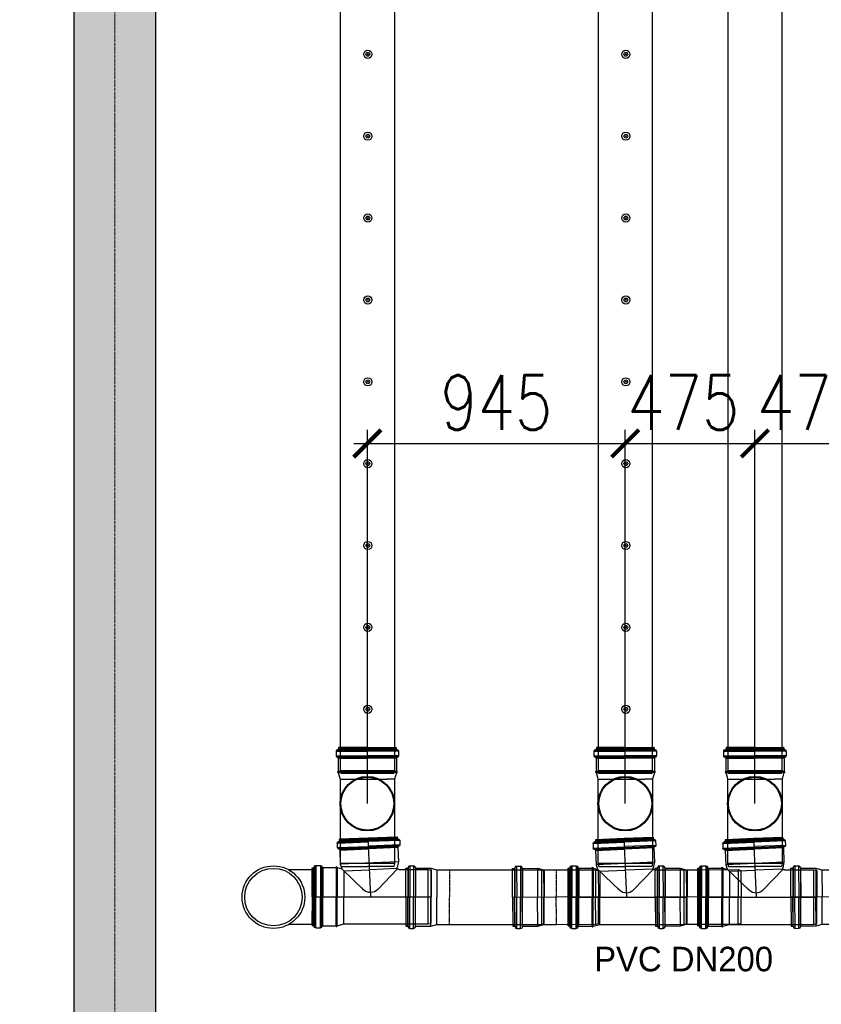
# Model space of a CAD drawing. Header units: millimetres. Extents: x -374129 to 1163271, y -112652 to 695637.
# Tile 60 of 256: x 25191 to 28128, y -45429 to -41821. Entities that reach past the tile are written whole.
import ezdxf
from ezdxf import colors
from ezdxf.entities.mleader import LeaderData, LeaderLine
from ezdxf.math import Vec2, Vec3

# ---------------------------------------------------------------- set-up
doc = ezdxf.new("R2010")
doc.units = ezdxf.units.MM
doc.header["$PDMODE"] = 4
for name, pattern in [('ACAD_ISO04W100', [30, 24, -3, 0, -3]), ('CENTER1', [0.77, 0.5, -0.1, 0.07, -0.1]), ('DASHDOT', [20, 13, -3.4, 0.2, -3.4])]:
    doc.linetypes.add(name, pattern=pattern)
for name, color, linetype in [('FK_opisy', 7, 'Continuous'), ('KRT_kreskowanie', 252, 'Continuous'), ('KRT_opisy', 146, 'Continuous'), ('KRT_sciany', 2, 'Continuous'), ('KRT_technologia', 30, 'Continuous'), ('KRT_wymiary', 4, 'Continuous')]:
    doc.layers.add(name, color=color, linetype=linetype)
doc.layers.add('IS_pomocnicza', color=6, linetype='Continuous', lineweight=30)
doc.layers.add('KRT_osie', color=55, linetype='ACAD_ISO04W100', lineweight=18)
doc.styles.add('WYMIAR', font='romans.shx', dxfattribs={"width": 0.8})
doc.dimstyles.new('KRT_1-100', dxfattribs={"dimscale": 100, "dimtxt": 2, "dimasz": 1, "dimexe": 0.5, "dimexo": 0, "dimgap": 0.5, "dimtad": 1, "dimdec": 1, "dimrnd": 0.1, "dimzin": 9, "dimdsep": 46, "dimtxsty": 'WYMIAR', "dimblk": 'ARCHTICK', "dimcen": 0.09, "dimdle": 0.5, "dimclrd": 1, "dimclre": 252, "dimclrt": 256, "dimadec": 0, "dimazin": 0, "dimtfac": 1, "dimtdec": 1, "dimtmove": 0, "dimatfit": 3, "dimfxl": 1, "dimtolj": 1, "dimtzin": 0, "dimarcsym": 0})

# ---------------------------------------------------------------- blocks, each defined once
blk = doc.blocks.new('IS_KAO_trójnik_200_góra')
at = {"layer": 'KRT_technologia', "linetype": 'Continuous', "transparency": 33554687}
for p, q in [((34869.72, 13524.58), (34868.63, 13524.29)), ((34868.63, 13524.29), (34868.63, 13514.58)), ((34897.28, 13524.58), (34869.72, 13524.58)), ((34869.72, 13504.58), (34869.72, 13524.58)), ((34900.61, 13524.58), (34897.28, 13524.58)), ((34903.02, 13525.22), (34900.61, 13524.58)), ((34900.61, 13524.58), (34900.61, 13507.41)), ((34903.02, 13525.22), (34901.38, 13524.78)), ((34903.05, 13525.07), (34903.05, 13514.58)), ((34903.07, 13525.27), (34903.12, 13525.45)), ((34903.14, 13525.32), (34903.14, 13514.58)), ((34903.29, 13525.51), (34903.19, 13525.51)), ((34903.34, 13525.32), (34903.34, 13514.58)), ((34903.41, 13525.29), (34903.36, 13525.45)), ((34903.43, 13525.08), (34903.43, 13514.58)), ((34908.29, 13525.23), (34903.48, 13525.23)), ((34908.29, 13525.23), (34908.29, 13514.58)), ((34908.54, 13525.16), (34908.54, 13514.58)), ((34908.83, 13525.74), (34908.83, 13514.58)), ((34910.88, 13526.05), (34909.2, 13526.05)), ((34909.2, 13526.05), (34909.2, 13514.58)), ((34910.88, 13526.05), (34910.88, 13514.58)), ((34911.25, 13525.74), (34911.25, 13514.58)), ((34911.43, 13525.55), (34911.43, 13525.47)), ((34911.55, 13525.07), (34911.55, 13514.58)), ((34912.15, 13525.14), (34911.79, 13525.14)), ((34911.79, 13525.14), (34911.79, 13514.58)), ((34912.15, 13525.07), (34912.15, 13514.58)), ((34912.22, 13514.58), (34912.22, 13525.07)), ((34868.63, 13504.87), (34868.63, 13514.58)), ((34903.05, 13504.09), (34903.05, 13514.58)), ((34903.14, 13503.84), (34903.14, 13514.58)), ((34903.34, 13503.84), (34903.34, 13514.58)), ((34903.43, 13504.08), (34903.43, 13514.58)), ((34908.29, 13503.92), (34908.29, 13514.58)), ((34908.54, 13504), (34908.54, 13514.58)), ((34908.83, 13503.42), (34908.83, 13514.58)), ((34909.2, 13503.11), (34909.2, 13514.58)), ((34910.88, 13503.11), (34910.88, 13514.58)), ((34911.25, 13503.42), (34911.25, 13514.58)), ((34911.55, 13504.09), (34911.55, 13514.58)), ((34911.79, 13504.01), (34911.79, 13514.58)), ((34912.15, 13504.09), (34912.15, 13514.58)), ((34912.22, 13514.58), (34912.22, 13504.09)), ((34900.61, 13504.58), (34900.61, 13507.41)), ((34869.72, 13504.58), (34868.63, 13504.87)), ((34897.28, 13504.58), (34869.72, 13504.58)), ((34900.61, 13504.58), (34897.28, 13504.58)), ((34903.02, 13503.93), (34900.61, 13504.58)), ((34903.07, 13503.88), (34903.12, 13503.7)), ((34903.29, 13503.65), (34903.19, 13503.65)), ((34903.41, 13503.87), (34903.36, 13503.7)), ((34908.29, 13503.92), (34903.48, 13503.92)), ((34910.88, 13503.11), (34909.2, 13503.11)), ((34911.43, 13503.6), (34911.43, 13503.68)), ((34912.15, 13504.01), (34911.79, 13504.01))]:
    blk.add_line(p, q, dxfattribs=at)
at = {"layer": 'KRT_technologia'}
for radius in [10, 9.7]:
    blk.add_circle((34891.65, 13514.58), radius, dxfattribs=at)
at = {"layer": 'KRT_technologia', "linetype": 'Continuous', "transparency": 33554687}
for centre, radius, start, end in [((34903, 13525.29), 0.0727, 285, 345), ((34903.19, 13525.43), 0.0727, 90, 165), ((34903.29, 13525.43), 0.0727, 15, 90), ((34903.48, 13525.31), 0.0727, 195, 270), ((34908.29, 13525.6), 0.364, 270, 354.2608), ((34909.2, 13525.51), 0.545, 90, 174.2608), ((34910.88, 13525.51), 0.545, 5, 90), ((34911.79, 13525.51), 0.364, 185, 270), ((34912.15, 13525.07), 0.0727, 0, 90), ((34903, 13503.86), 0.0727, 15, 75), ((34903.19, 13503.72), 0.0727, 195, 270), ((34903.29, 13503.72), 0.0727, 270, 345), ((34903.48, 13503.85), 0.0727, 90, 165), ((34908.29, 13503.56), 0.364, 5.7392, 90), ((34909.2, 13503.65), 0.545, 185.7392, 270), ((34910.88, 13503.65), 0.545, 270, 355), ((34911.79, 13503.65), 0.364, 90, 175), ((34912.15, 13504.09), 0.0727, 270, 0)]:
    blk.add_arc(centre, radius, start, end, dxfattribs=at)
blk = doc.blocks.new('IS_KAO_rura_z_kielichem_200')
at = {"layer": 'KRT_technologia', "linetype": 'Continuous', "transparency": 33554687}
for p, q in [((34252.2, 14721.68), (34250.8, 14721.68)), ((34250.8, 14721.68), (34250.8, 14710.24)), ((34252.2, 14721.68), (34252.2, 14710.24)), ((34203.99, 14720.24), (34202.96, 14719.93)), ((34202.96, 14719.93), (34202.96, 14710.24)), ((34242.28, 14720.24), (34203.99, 14720.24)), ((34203.99, 14700.24), (34203.99, 14720.24)), ((34242.28, 14720.24), (34237.69, 14720.24)), ((34244.52, 14720.84), (34242.28, 14720.24)), ((34242.28, 14720.24), (34242.28, 14710.24)), ((34250.06, 14720.84), (34244.52, 14720.84)), ((34244.52, 14720.84), (34244.52, 14710.24)), ((34250.06, 14720.84), (34250.06, 14710.24)), ((34250.15, 14720.93), (34250.16, 14721.1)), ((34250.16, 14721.1), (34250.16, 14710.24)), ((34252.85, 14720.93), (34252.83, 14721.1)), ((34252.83, 14721.1), (34252.83, 14710.24)), ((34253.68, 14720.84), (34252.94, 14720.84)), ((34252.94, 14720.84), (34252.94, 14710.24)), ((34253.68, 14710.24), (34253.68, 14720.84)), ((34202.96, 14700.56), (34202.96, 14710.24)), ((34242.28, 14700.24), (34242.28, 14710.24)), ((34244.52, 14699.64), (34244.52, 14710.24)), ((34250.06, 14699.64), (34250.06, 14710.24)), ((34250.16, 14699.39), (34250.16, 14710.24)), ((34250.8, 14698.81), (34250.8, 14710.24)), ((34252.2, 14698.81), (34252.2, 14710.24)), ((34252.83, 14699.39), (34252.83, 14710.24)), ((34252.94, 14699.64), (34252.94, 14710.24)), ((34253.68, 14710.24), (34253.68, 14699.64)), ((34203.99, 14700.24), (34202.96, 14700.56)), ((34242.28, 14700.24), (34203.99, 14700.24)), ((34242.28, 14700.24), (34237.69, 14700.24)), ((34244.52, 14699.64), (34242.28, 14700.24)), ((34250.06, 14699.64), (34244.52, 14699.64)), ((34253.68, 14699.64), (34252.94, 14699.64)), ((34250.15, 14699.56), (34250.16, 14699.39)), ((34252.2, 14698.81), (34250.8, 14698.81)), ((34252.85, 14699.56), (34252.83, 14699.39))]:
    blk.add_line(p, q, dxfattribs=at)
at = {"layer": 'KRT_technologia', "linetype": 'CENTER1', "transparency": 33554687}
for p in [(34237.69, 14720.3), (34237.69, 14700.19)]:
    blk.add_line(p, (34237.69, 14710.24), dxfattribs=at)
at = {"layer": 'KRT_technologia', "linetype": 'Continuous', "transparency": 33554687}
for centre, radius, start, end in [((34250.8, 14721.04), 0.636, 90, 175), ((34252.2, 14721.04), 0.636, 5, 90), ((34250.06, 14720.94), 0.0909, 270, 355), ((34252.94, 14720.94), 0.0909, 185, 270), ((34250.06, 14699.55), 0.0909, 5, 90), ((34252.94, 14699.55), 0.0909, 90, 175), ((34250.8, 14699.44), 0.636, 185, 270), ((34252.2, 14699.44), 0.636, 270, 355)]:
    blk.add_arc(centre, radius, start, end, dxfattribs=at)
blk = doc.blocks.new('IS_WNT_KAO_trójnik_200')
at = {"layer": 'KRT_technologia', "linetype": 'Continuous', "transparency": 33554687}
for p, q in [((34085.82, 14801.68), (34097.3, 14801.72)), ((34085.82, 14801.69), (34085.82, 14800)), ((34086.14, 14802.05), (34097.29, 14802.09)), ((34086.32, 14802.23), (34086.4, 14802.24)), ((34086.73, 14802.95), (34086.73, 14802.6)), ((34086.73, 14802.6), (34097.29, 14802.63)), ((34097.29, 14803.03), (34086.8, 14803.03)), ((34086.8, 14802.95), (34097.29, 14802.99)), ((34086.8, 14802.35), (34097.3, 14802.39)), ((34107.77, 14802.95), (34097.28, 14802.92)), ((34107.84, 14802.6), (34097.28, 14802.56)), ((34107.77, 14802.35), (34097.28, 14802.32)), ((34108.44, 14802.06), (34097.28, 14802.02)), ((34108.76, 14801.69), (34097.28, 14801.65)), ((34097.29, 14803.03), (34107.78, 14803.03)), ((34097.29, 14781.52), (34097.29, 14803.03)), ((34107.79, 14803.03), (34107.86, 14802.97)), ((34107.86, 14802.95), (34107.86, 14802.6)), ((34108.27, 14802.23), (34108.19, 14802.24)), ((34108.77, 14801.69), (34108.77, 14800)), ((34085.83, 14800), (34097.3, 14800.04)), ((34086.14, 14799.63), (34097.3, 14799.67)), ((34086.64, 14799.1), (34086.64, 14793.86)), ((34086.65, 14799.1), (34097.3, 14799.13)), ((34086.73, 14799.34), (34097.3, 14799.38)), ((34108.76, 14800), (34097.29, 14799.97)), ((34108.45, 14799.64), (34097.29, 14799.6)), ((34107.87, 14799.34), (34097.29, 14799.31)), ((34107.95, 14799.1), (34097.29, 14799.06)), ((34107.95, 14799.1), (34107.95, 14793.86)), ((34086.64, 14793.86), (34087.17, 14791.86)), ((34086.64, 14793.86), (34107.95, 14793.86)), ((34107.95, 14793.86), (34107.5, 14792.18)), ((34114.9, 14793.46), (34115.39, 14782.31)), ((34116.94, 14793.86), (34115.26, 14793.79)), ((34115.26, 14793.79), (34115.76, 14782.33)), ((34116.94, 14793.86), (34117.44, 14782.4)), ((34117.32, 14793.57), (34117.81, 14782.42)), ((34117.5, 14793.39), (34117.51, 14793.31)), ((34075.88, 14790.6), (34074.8, 14790.26)), ((34074.8, 14790.26), (34075.22, 14780.56)), ((34086.59, 14791.06), (34075.88, 14790.6)), ((34076.75, 14770.61), (34075.88, 14790.6)), ((34087.06, 14791.31), (34094.66, 14784.04)), ((34087.26, 14791.38), (34097.26, 14791.42)), ((34106.77, 14791.45), (34097.26, 14791.42)), ((34099.81, 14784.16), (34107.51, 14792.23)), ((34106.77, 14791.45), (34107.18, 14781.95)), ((34109.12, 14792.69), (34107.5, 14792.18)), ((34109.16, 14792.54), (34109.61, 14782.06)), ((34109.17, 14792.74), (34109.21, 14792.92)), ((34109.24, 14792.79), (34109.71, 14782.06)), ((34109.38, 14792.99), (34109.27, 14792.98)), ((34109.43, 14792.8), (34109.9, 14782.07)), ((34109.5, 14792.77), (34109.45, 14792.94)), ((34109.54, 14792.56), (34110, 14782.08)), ((34114.39, 14792.93), (34109.58, 14792.72)), ((34114.39, 14792.93), (34114.85, 14782.29)), ((34114.63, 14792.87), (34115.1, 14782.3)), ((34117.65, 14792.91), (34118.11, 14782.43)), ((34118.24, 14793.01), (34117.89, 14792.99)), ((34117.89, 14792.99), (34118.35, 14782.44)), ((34118.25, 14792.94), (34118.7, 14782.46)), ((34118.78, 14782.46), (34118.32, 14792.94)), ((34099.81, 14784.16), (34100.5, 14784.88)), ((34094.12, 14781.38), (34075.22, 14780.56)), ((34075.65, 14770.86), (34075.22, 14780.56)), ((34118.78, 14782.46), (34092.93, 14781.33)), ((34107.62, 14771.96), (34107.18, 14781.95)), ((34110.07, 14771.58), (34109.61, 14782.06)), ((34110.17, 14771.33), (34109.71, 14782.06)), ((34110.37, 14771.34), (34109.9, 14782.07)), ((34110.45, 14771.59), (34110, 14782.08)), ((34115.32, 14771.64), (34114.85, 14782.29)), ((34115.56, 14771.73), (34115.1, 14782.3)), ((34115.88, 14771.16), (34115.39, 14782.31)), ((34116.26, 14770.87), (34115.76, 14782.33)), ((34117.94, 14770.94), (34117.44, 14782.4)), ((34118.29, 14771.27), (34117.81, 14782.42)), ((34118.56, 14771.95), (34118.11, 14782.43)), ((34118.81, 14771.89), (34118.35, 14782.44)), ((34119.16, 14771.97), (34118.7, 14782.46)), ((34118.78, 14782.46), (34119.24, 14771.98)), ((34107.62, 14771.96), (34076.75, 14770.61)), ((34110.04, 14771.42), (34107.62, 14771.96)), ((34119.17, 14771.9), (34118.81, 14771.89)), ((34076.75, 14770.61), (34075.65, 14770.86)), ((34110.1, 14771.37), (34110.15, 14771.2)), ((34110.33, 14771.15), (34110.23, 14771.15)), ((34110.44, 14771.38), (34110.4, 14771.21)), ((34115.32, 14771.64), (34110.5, 14771.43)), ((34117.94, 14770.94), (34116.26, 14770.87)), ((34118.46, 14771.46), (34118.46, 14771.54))]:
    blk.add_line(p, q, dxfattribs=at)
for centre, radius, start, end in [((34086.37, 14801.69), 0.545, 95, 180), ((34086.37, 14802.6), 0.364, 275, 0), ((34086.8, 14802.95), 0.0727, 90, 180), ((34107.78, 14802.95), 0.0727, 0, 90), ((34108.22, 14802.6), 0.364, 180, 265), ((34108.22, 14801.69), 0.545, 0, 85), ((34086.37, 14800), 0.545, 180, 264.2608), ((34086.27, 14799.1), 0.364, 0, 84.2608), ((34108.31, 14799.1), 0.364, 95.7392, 180), ((34108.22, 14800), 0.545, 275.7392, 0), ((34115.28, 14793.24), 0.545, 92.5, 176.7608), ((34116.96, 14793.32), 0.545, 7.5, 92.5), ((34086.56, 14791.7), 0.636, 272.5, 15), ((34109.09, 14792.76), 0.0727, 287.5, 347.5), ((34109.28, 14792.91), 0.0727, 92.5, 167.5), ((34109.38, 14792.91), 0.0727, 17.5, 92.5), ((34109.57, 14792.79), 0.0727, 197.5, 272.5), ((34114.37, 14793.3), 0.364, 272.5, 356.7608), ((34117.87, 14793.36), 0.364, 187.5, 272.5), ((34118.25, 14792.94), 0.0727, 2.5, 92.5), ((34097.18, 14786.67), 3.64, 226.25, 316.3455), ((34118.83, 14771.52), 0.364, 92.5, 177.5), ((34119.16, 14771.97), 0.0727, 272.5, 2.5), ((34110.03, 14771.35), 0.0727, 17.5, 77.5), ((34110.22, 14771.22), 0.0727, 197.5, 272.5), ((34110.33, 14771.23), 0.0727, 272.5, 347.5), ((34110.51, 14771.36), 0.0727, 92.5, 167.5), ((34115.33, 14771.28), 0.364, 8.2392, 92.5), ((34116.23, 14771.41), 0.545, 188.2392, 272.5), ((34117.92, 14771.48), 0.545, 272.5, 357.5)]:
    blk.add_arc(centre, radius, start, end, dxfattribs=at)
blk = doc.blocks.new('IS_KAO_kielich_200')
at = {"layer": 'KRT_technologia', "linetype": 'Continuous', "transparency": 33554687}
for p, q in [((34215.99, 14693.51), (34214.95, 14693.19)), ((34214.95, 14693.19), (34214.95, 14683.51)), ((34234.97, 14693.51), (34215.99, 14693.51)), ((34215.99, 14693.51), (34215.99, 14683.51)), ((34234.97, 14693.51), (34230.38, 14693.51)), ((34237.21, 14694.11), (34234.97, 14693.51)), ((34234.97, 14693.51), (34234.97, 14683.51)), ((34242.75, 14694.11), (34237.21, 14694.11)), ((34237.21, 14694.11), (34237.21, 14683.51)), ((34242.75, 14694.11), (34242.75, 14683.51)), ((34242.84, 14694.19), (34242.86, 14694.36)), ((34242.86, 14694.36), (34242.86, 14683.51)), ((34244.89, 14694.94), (34243.49, 14694.94)), ((34243.49, 14694.94), (34243.49, 14683.51)), ((34244.89, 14694.94), (34244.89, 14683.51)), ((34245.54, 14694.19), (34245.53, 14694.36)), ((34245.53, 14694.36), (34245.53, 14683.51)), ((34246.37, 14694.11), (34245.63, 14694.11)), ((34245.63, 14694.11), (34245.63, 14683.51)), ((34246.37, 14683.51), (34246.37, 14694.11)), ((34214.95, 14673.82), (34214.95, 14683.51)), ((34215.99, 14673.51), (34215.99, 14683.51)), ((34234.97, 14673.51), (34234.97, 14683.51)), ((34237.21, 14672.91), (34237.21, 14683.51)), ((34242.75, 14672.91), (34242.75, 14683.51)), ((34242.86, 14672.65), (34242.86, 14683.51)), ((34243.49, 14672.07), (34243.49, 14683.51)), ((34244.89, 14672.07), (34244.89, 14683.51)), ((34245.53, 14672.65), (34245.53, 14683.51)), ((34245.63, 14672.91), (34245.63, 14683.51)), ((34246.37, 14683.51), (34246.37, 14672.91)), ((34215.99, 14673.51), (34214.95, 14673.82)), ((34234.97, 14673.51), (34215.99, 14673.51)), ((34234.97, 14673.51), (34230.38, 14673.51)), ((34237.21, 14672.91), (34234.97, 14673.51)), ((34242.75, 14672.91), (34237.21, 14672.91)), ((34242.84, 14672.82), (34242.86, 14672.65)), ((34244.89, 14672.07), (34243.49, 14672.07)), ((34245.54, 14672.82), (34245.53, 14672.65)), ((34246.37, 14672.91), (34245.63, 14672.91))]:
    blk.add_line(p, q, dxfattribs=at)
at = {"layer": 'KRT_technologia', "linetype": 'CENTER1', "transparency": 33554687}
for p in [(34230.38, 14693.56), (34230.38, 14673.45)]:
    blk.add_line(p, (34230.38, 14683.51), dxfattribs=at)
at = {"layer": 'KRT_technologia', "linetype": 'DASHDOT', "ltscale": 3, "transparency": 33554687}
blk.add_lwpolyline([(34214.95, 14683.51), (34246.37, 14683.51)], dxfattribs=at)
at = {"layer": 'KRT_technologia', "linetype": 'Continuous', "transparency": 33554687}
for centre, radius, start, end in [((34242.75, 14694.2), 0.0909, 270, 355), ((34243.49, 14694.31), 0.636, 90, 175), ((34244.89, 14694.31), 0.636, 5, 90), ((34245.63, 14694.2), 0.0909, 185, 270), ((34242.75, 14672.81), 0.0909, 5, 90), ((34243.49, 14672.71), 0.636, 185, 270), ((34244.89, 14672.71), 0.636, 270, 355), ((34245.63, 14672.81), 0.0909, 90, 175)]:
    blk.add_arc(centre, radius, start, end, dxfattribs=at)
blk = doc.blocks.new('_ArchTick')
at = {"color": 0, "linetype": 'ByBlock', "const_width": 0.15}
blk.add_lwpolyline([(-0.5, -0.5), (0.5, 0.5)], dxfattribs=at)
blk = doc.blocks.new('*D2282')
at = {"layer": 'Defpoints', "color": 0}
for p in [(28429.7, -11286.3), (28429.7, -11891.3), (27484.7, -12606.3)]:
    blk.add_point(p, dxfattribs=at)
at = {"layer": 'KRT_wymiary', "color": 252, "lineweight": -2}
for p, q in [((27484.7, -12606.3), (27484.7, -11236.3)), ((28429.7, -11891.3), (28429.7, -11236.3))]:
    blk.add_line(p, q, dxfattribs=at)
at = {"layer": 'KRT_wymiary', "color": 1, "lineweight": -2}
blk.add_line((27434.7, -11286.3), (28479.7, -11286.3), dxfattribs=at)
at = {"layer": 'KRT_wymiary', "color": 1, "lineweight": -2, "xscale": 100, "yscale": 100, "zscale": 100, "rotation": 180}
blk.add_blockref('_ArchTick', (27484.7, -11286.3), dxfattribs=at)
at = {"layer": 'KRT_wymiary', "color": 1, "lineweight": -2, "xscale": 100, "yscale": 100, "zscale": 100}
blk.add_blockref('_ArchTick', (28429.7, -11286.3), dxfattribs=at)
at = {"layer": 'KRT_wymiary', "insert": (27957.2, -11136.3), "char_height": 200, "attachment_point": 5, "style": 'WYMIAR'}
blk.add_mtext('\\A1;945', dxfattribs=at)
blk = doc.blocks.new('*D2283')
at = {"layer": 'Defpoints', "color": 0}
for p in [(28904.7, -11286.3), (28904.7, -12306.3), (28429.7, -12606.3)]:
    blk.add_point(p, dxfattribs=at)
at = {"layer": 'KRT_wymiary', "color": 252, "lineweight": -2}
for p, q in [((28429.7, -12606.3), (28429.7, -11236.3)), ((28904.7, -12306.3), (28904.7, -11236.3))]:
    blk.add_line(p, q, dxfattribs=at)
at = {"layer": 'KRT_wymiary', "color": 1, "lineweight": -2}
blk.add_line((28379.7, -11286.3), (28954.7, -11286.3), dxfattribs=at)
at = {"layer": 'KRT_wymiary', "color": 1, "lineweight": -2, "xscale": 100, "yscale": 100, "zscale": 100, "rotation": 180}
blk.add_blockref('_ArchTick', (28429.7, -11286.3), dxfattribs=at)
at = {"layer": 'KRT_wymiary', "color": 1, "lineweight": -2, "xscale": 100, "yscale": 100, "zscale": 100}
blk.add_blockref('_ArchTick', (28904.7, -11286.3), dxfattribs=at)
at = {"layer": 'KRT_wymiary', "insert": (28642.2, -11136.3), "char_height": 200, "attachment_point": 5, "style": 'WYMIAR'}
blk.add_mtext('\\A1;475', dxfattribs=at)
blk = doc.blocks.new('*D2284')
at = {"layer": 'Defpoints', "color": 0}
for p in [(29379.7, -11286.3), (29379.7, -12176.3), (28904.7, -12606.3)]:
    blk.add_point(p, dxfattribs=at)
at = {"layer": 'KRT_wymiary', "color": 252, "lineweight": -2}
for p, q in [((28904.7, -12606.3), (28904.7, -11236.3)), ((29379.7, -12176.3), (29379.7, -11236.3))]:
    blk.add_line(p, q, dxfattribs=at)
at = {"layer": 'KRT_wymiary', "color": 1, "lineweight": -2}
blk.add_line((28854.7, -11286.3), (29429.7, -11286.3), dxfattribs=at)
at = {"layer": 'KRT_wymiary', "color": 1, "lineweight": -2, "xscale": 100, "yscale": 100, "zscale": 100, "rotation": 180}
blk.add_blockref('_ArchTick', (28904.7, -11286.3), dxfattribs=at)
at = {"layer": 'KRT_wymiary', "color": 1, "lineweight": -2, "xscale": 100, "yscale": 100, "zscale": 100}
blk.add_blockref('_ArchTick', (29379.7, -11286.3), dxfattribs=at)
at = {"layer": 'KRT_wymiary', "insert": (29117.2, -11136.3), "char_height": 200, "attachment_point": 5, "style": 'WYMIAR'}
blk.add_mtext('\\A1;475', dxfattribs=at)
blk = doc.blocks.new('sys napowietrzania')
at = {"layer": 'KRT_technologia', "linetype": 'Continuous', "transparency": 33554687}
for p, q in [((27285.01, -12848.93, -3334.86), (27196.91, -12848.93, -3334.86)), ((27285.01, -13048.93, -3334.86), (27196.91, -13048.93, -3334.86))]:
    blk.add_line(p, q, dxfattribs=at)
at = {"layer": 'KRT_technologia', "linetype": 'Continuous', "transparency": 33554687, "elevation": -3395.12}
for points in [[(27584.98, -12485.01), (27584.98, -10582.71), (27584.98, -2349.21), (27384.98, -2349.21), (27384.98, -10582.71), (27384.98, -12485.01), (27484.98, -12485.01), (27584.98, -12485.01), (27581.81, -12495.38), (27484.98, -12495.38), (27388.14, -12495.38), (27384.98, -12485.01)], [(28529.98, -12485.01), (28529.98, -10582.71), (28529.98, -2349.21), (28329.98, -2349.21), (28329.98, -10582.71), (28329.98, -12485.01), (28429.98, -12485.01), (28529.98, -12485.01), (28526.81, -12495.38), (28429.98, -12495.38), (28333.14, -12495.38), (28329.98, -12485.01)], [(29004.98, -12485.01), (29004.98, -10582.71), (29004.98, -2349.21), (28804.98, -2349.21), (28804.98, -10582.71), (28804.98, -12485.01), (28904.98, -12485.01), (29004.98, -12485.01), (29001.81, -12495.38), (28904.98, -12495.38), (28808.14, -12495.38), (28804.98, -12485.01)]]:
    blk.add_lwpolyline(points, dxfattribs=at)
at = {"layer": 'KRT_technologia'}
for centre, radius in [((27486.48, -9860.34, -3395.12), 15), ((28431.48, -9860.34, -3395.12), 15), ((27486.48, -9860.34, -3395.12), 7), ((27486.48, -9860.34, -3395.12), 1.5), ((28431.48, -9860.34, -3395.12), 7), ((28431.48, -9860.34, -3395.12), 1.5), ((27486.48, -10160.34, -3395.12), 15), ((27486.48, -10160.34, -3395.12), 7), ((27486.48, -10160.34, -3395.12), 1.5), ((28431.48, -10160.34, -3395.12), 15), ((28431.48, -10160.34, -3395.12), 7), ((28431.48, -10160.34, -3395.12), 1.5), ((27486.48, -10460.34, -3395.12), 15), ((27486.48, -10460.34, -3395.12), 7), ((27486.48, -10460.34, -3395.12), 1.5), ((28431.48, -10460.34, -3395.12), 15), ((28431.48, -10460.34, -3395.12), 7), ((28431.48, -10460.34, -3395.12), 1.5), ((27486.48, -10760.34, -3395.12), 15), ((28431.48, -10760.34, -3395.12), 15), ((27486.48, -10760.34, -3395.12), 7), ((27486.48, -10760.34, -3395.12), 1.5), ((28431.48, -10760.34, -3395.12), 7), ((28431.48, -10760.34, -3395.12), 1.5), ((27486.48, -11060.34, -3395.12), 15), ((27486.48, -11060.34, -3395.12), 7), ((27486.48, -11060.34, -3395.12), 1.5), ((28431.48, -11060.34, -3395.12), 15), ((28431.48, -11060.34, -3395.12), 7), ((28431.48, -11060.34, -3395.12), 1.5), ((27486.48, -11360.34, -3395.12), 15), ((27486.48, -11360.34, -3395.12), 7), ((27486.48, -11360.34, -3395.12), 1.5), ((28431.48, -11360.34, -3395.12), 15), ((28431.48, -11360.34, -3395.12), 7), ((28431.48, -11360.34, -3395.12), 1.5), ((27486.48, -11660.34, -3395.12), 15), ((27486.48, -11660.34, -3395.12), 7), ((28431.48, -11660.34, -3395.12), 15), ((28431.48, -11660.34, -3395.12), 7), ((27486.48, -11660.34, -3395.12), 1.5), ((28431.48, -11660.34, -3395.12), 1.5), ((27486.48, -11960.34, -3395.12), 15), ((27486.48, -11960.34, -3395.12), 7), ((27486.48, -11960.34, -3395.12), 1.5), ((28431.48, -11960.34, -3395.12), 15), ((28431.48, -11960.34, -3395.12), 7), ((28431.48, -11960.34, -3395.12), 1.5), ((27486.48, -12260.34, -3395.12), 15), ((27486.48, -12260.34, -3395.12), 7), ((27486.48, -12260.34, -3395.12), 1.5), ((28431.48, -12260.34, -3395.12), 15), ((28431.48, -12260.34, -3395.12), 7), ((28431.48, -12260.34, -3395.12), 1.5)]:
    blk.add_circle(centre, radius, dxfattribs=at)
at = {"layer": 'KRT_technologia', "linetype": 'Continuous', "transparency": 33554687}
for radius in [114.73, 105.42]:
    blk.add_circle((27140.67, -12948.93, -3334.86), radius, dxfattribs=at)
at = {"layer": 'IS_pomocnicza', "xscale": 10, "yscale": 10, "zscale": 10, "rotation": 90}
for p in [(162630.44, -361522.81, -3334.86), (163575.44, -361522.81, -3334.86), (164050.44, -361522.81, -3334.86)]:
    blk.add_blockref('IS_KAO_trójnik_200_góra', p, dxfattribs=at)
at = {"layer": 'KRT_technologia', "yscale": 10, "zscale": 10}
for name, p, xscale, rotation in [('IS_WNT_KAO_trójnik_200', (374593.36, -145748.69, -3070), -10, 2.5000000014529), ('IS_WNT_KAO_trójnik_200', (375531.06, -145750.42, -3334.86), -10, 2.5000000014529), ('IS_WNT_KAO_trójnik_200', (376006.06, -145750.42, -3334.86), -10, 2.5000000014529), ('IS_KAO_rura_z_kielichem_200', (370162.2, 134153.51, -3334.86), 10, 180)]:
    blk.add_blockref(name, p, dxfattribs=dict(at, xscale=xscale, rotation=rotation))
at = {"layer": 'KRT_technologia', "linetype": 'Continuous', "ltscale": 3, "xscale": 10, "yscale": 10, "zscale": 10}
for p, rotation in [((369791.47, 135482.51, -3334.86), 180.2674769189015), ((370314.06, 135483.19, -3334.86), 180.2674769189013), ((370810.93, 135483.26, -3334.86), 180.2674769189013)]:
    blk.add_blockref('IS_KAO_kielich_200', p, dxfattribs=dict(at, rotation=rotation))
at = {"layer": 'KRT_opisy', "insert": (28643.33, -13176.34, -3334.86), "char_height": 90, "attachment_point": 5}
blk.add_mtext('PVC DN200', dxfattribs=at)
at = {"layer": 'KRT_wymiary'}
dim = blk.add_linear_dim(base=(28429.67, -11286.27, -3728.23), p1=(27484.67, -12606.27, -3334.86), p2=(28429.67, -11891.27, -3334.86), dimstyle='KRT_1-100', dxfattribs=at)
dim.commit()
dim.dimension.update_dxf_attribs({"geometry": '*D2282', "text_midpoint": (27957.17, -11136.27, -3728.23)})
for base, p1, p2, picture, middle in [((28904.67, -11286.27, -3728.23), (28429.67, -12606.27, -3334.86), (28904.67, -12306.27, -3334.86), '*D2283', (28642.17, -11286.27, -3728.23)), ((29379.67, -11286.27, -3728.23), (28904.67, -12606.27, -3334.86), (29379.67, -12176.27, -3334.86), '*D2284', (29117.17, -11286.27, -3728.23))]:
    dim = blk.add_linear_dim(base=base, p1=p1, p2=p2, dimstyle='KRT_1-100', dxfattribs=at)
    dim.commit()
    dim.dimension.update_dxf_attribs({"geometry": picture, "text_midpoint": middle, "dimtype": 128})

msp = doc.modelspace()

# ---------------------------------------------------------------- hatches: boundary and pattern name
at = {"layer": 'KRT_kreskowanie'}
h = msp.add_hatch(dxfattribs=at)
h.set_pattern_fill('ANSI33', color=256, scale=20, style=0)
h.set_pattern_definition([(45, (-1e-05, 3009.36), (-89.80256, 89.80256), []), (45, (89.8, 3009.36), (-89.80256, 89.80256), [63.5, -31.75])])
h.paths.add_polyline_path([(38290, -33690.64), (19090, -33690.64), (19090, -46990.64), (19390, -46990.64), (19390, -33990.64), (25390, -33990.64), (25390, -46990.64), (25690, -46990.64), (25690, -33990.64), (31690, -33990.64), (31690, -46990.64), (31990, -46990.64), (31990, -33990.64), (37990, -33990.64), (37990, -46990.64), (38290, -46990.64)])
h.paths.add_polyline_path([(51230, -33990.64), (57230, -33990.64), (57230, -46990.64), (57530, -46990.64), (57530, -33690.64), (38330, -33690.64), (38330, -46990.64), (38630, -46990.64), (38630, -33990.64), (44630, -33990.64), (44630, -46990.64), (44930, -46990.64), (44930, -33990.64), (50930, -33990.64), (50930, -46990.64), (51230, -46990.64)])
h.paths.add_polyline_path([(70470, -33690.64), (57570, -33690.64), (57570, -46990.64), (57870, -46990.64), (57870, -33990.64), (63870, -33990.64), (63870, -46990.64), (64170, -46990.64), (64170, -33990.64), (70170, -33990.64), (70170, -46990.64), (70470, -46990.64)])

# ---------------------------------------------------------------- linework, layer by layer
at = {"layer": 'KRT_osie', "ltscale": 0.5}
msp.add_line((25540, -27801.99), (25540, -48285.63), dxfattribs=at)
at = {"layer": 'KRT_sciany'}
for p, q in [((25390, -46990.64), (25390, -33990.64)), ((25690, -46990.64), (25690, -33990.64))]:
    msp.add_line(p, q, dxfattribs=at)

# ---------------------------------------------------------------- block references
msp.add_blockref('sys napowietrzania', (-1019.98, -32087.66, 3070))

# ---------------------------------------------------------------- leaders
at = {"layer": 'FK_opisy', "color": 1}
ml = msp.add_multileader_mtext('Standard', dxfattribs=at)
ml.set_content('\\C54;WYPEŁNIENIE Z DESEK DREWNIANYCH GR.10cm. USZCZELNIONYCH OD WNĘTRZA FOLIĄ BUDOWLANĄ GR.0.5mm', style='WYMIAR')
ml.set_leader_properties()
ml.build(insert=Vec2(0, 0))
ml.multileader.update_dxf_attribs({"text_left_attachment_type": 6, "text_right_attachment_type": 6, "dogleg_length": 0.36, "arrow_head_size": 200, "scale": 100})
ctx = ml.context
ctx.base_point, ctx.scale, ctx.char_height, ctx.arrow_head_size, ctx.landing_gap_size, ctx.plane_origin = Vec3(-6581.15, -44729.21), 100, 200, 200, 9, Vec3(-43361.71, -127601.34)
ctx.left_attachment, ctx.right_attachment = 6, 6
notes = []
notes.append((ctx, [(0, (1, 1, 0), (-6617.15, -44729.21), (1, 0), 36, [(0, [(-7456.67, -46780.64)], 0, [])])]))
ctx.mtext.insert, ctx.mtext.width, ctx.mtext.defined_height, ctx.mtext.line_spacing_style, ctx.mtext.flow_direction = Vec3(-6572.15, -44489.21), 3640.4709, 1400.46, 2, 5
for ctx, leaders in notes:
    for number, flags, end, landing, length, lines in leaders:
        leader = LeaderData()
        leader.index, (leader.has_last_leader_line, leader.has_dogleg_vector, leader.attachment_direction) = number, flags
        leader.last_leader_point, leader.dogleg_vector, leader.dogleg_length = Vec3(end), Vec3(landing), length
        for number, points, colour, breaks in lines:
            line = LeaderLine()
            line.index, line.vertices, line.color, line.breaks = number, Vec3.list(points), colors.encode_raw_color(colour), breaks
            leader.lines.append(line)
        ctx.leaders.append(leader)

doc.saveas('drawing.dxf')
